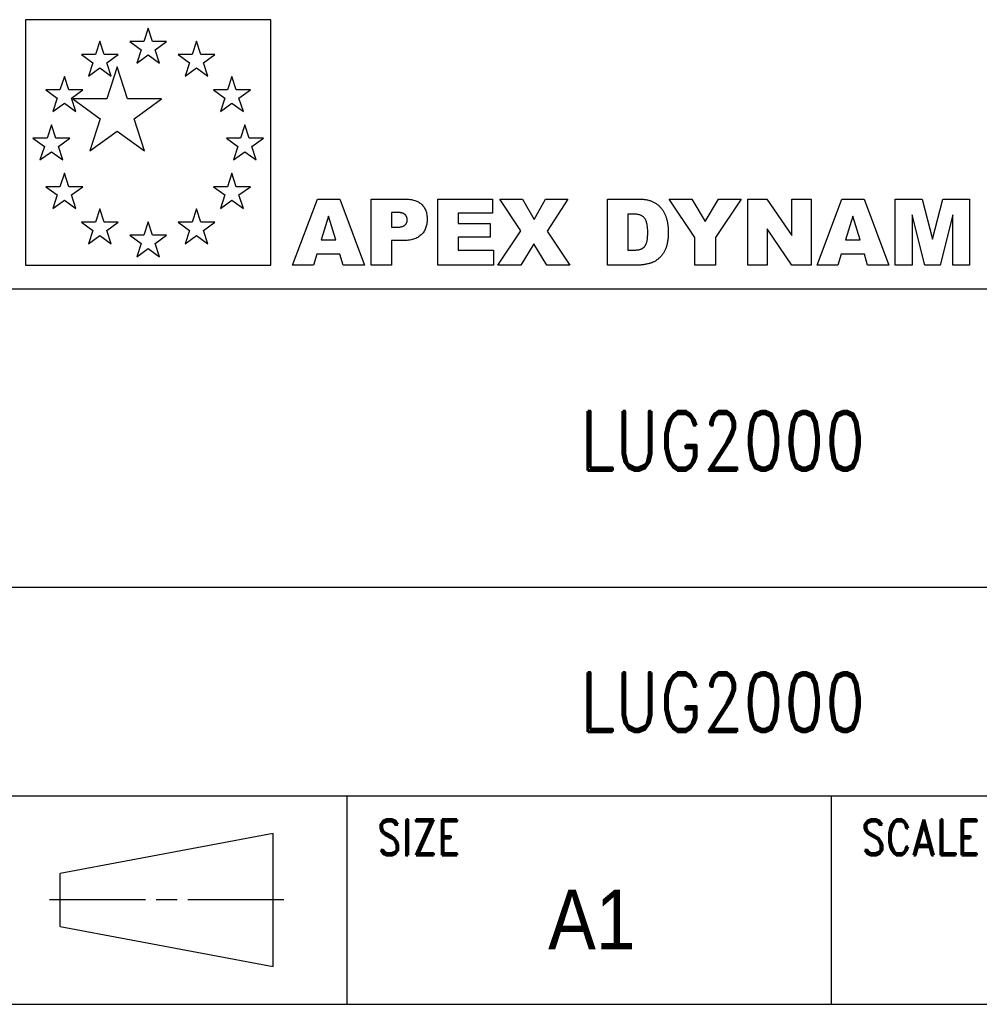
# Model space of a CAD drawing. Header units: millimetres. Extents: x 10 to 831, y 10 to 584.
# Tile 3 of 5: x 670 to 762, y 10 to 104. Entities that reach past the tile are written whole.
import ezdxf
from ezdxf.enums import TextEntityAlignment as Align

# ---------------------------------------------------------------- set-up
doc = ezdxf.new("R2010")
doc.units = ezdxf.units.MM
doc.header["$LTSCALE"] = 46.255
doc.layers.get('0').update_dxf_attribs({"linetype": 'CONTINUOUS'})
doc.styles.get("Standard").update_dxf_attribs({"font": 'romand.shx', "width": 0.7, "bigfont": 'chineset.shx'})
doc.styles.add('TEXTSTYLE_1', font='txt', dxfattribs={"width": 0.897536})

msp = doc.modelspace()

# ---------------------------------------------------------------- linework, layer by layer
at = {"color": 4, "linetype": 'Continuous'}
for p, q in [((694.193, 103.554), (670.868, 103.554)), ((670.868, 103.554), (670.868, 80.229)), ((694.193, 80.229), (694.193, 103.554)), ((682.531, 102.754), (682.117, 101.482)), ((682.943, 101.482), (682.531, 102.754)), ((677.932, 101.521), (677.519, 100.25)), ((678.344, 100.25), (677.932, 101.521)), ((682.117, 101.482), (680.781, 101.482)), ((680.781, 101.482), (681.862, 100.697)), ((684.28, 101.482), (682.943, 101.482)), ((683.199, 100.697), (684.28, 101.482)), ((687.129, 101.521), (686.717, 100.25)), ((687.542, 100.25), (687.129, 101.521)), ((677.519, 100.25), (676.182, 100.25)), ((676.182, 100.25), (677.263, 99.465)), ((679.681, 100.25), (678.344, 100.25)), ((678.6, 99.465), (679.681, 100.25)), ((681.862, 100.697), (681.449, 99.426)), ((681.449, 99.426), (682.531, 100.211)), ((682.531, 100.211), (683.612, 99.426)), ((683.612, 99.426), (683.199, 100.697)), ((686.717, 100.25), (685.38, 100.25)), ((685.38, 100.25), (686.461, 99.465)), ((688.879, 100.25), (687.542, 100.25)), ((687.798, 99.465), (688.879, 100.25)), ((677.263, 99.465), (676.85, 98.193)), ((679.013, 98.193), (678.6, 99.465)), ((686.461, 99.465), (686.048, 98.193)), ((688.211, 98.193), (687.798, 99.465)), ((676.85, 98.193), (677.932, 98.979)), ((677.932, 98.979), (679.013, 98.193)), ((679.587, 99.074), (678.596, 96.024)), ((680.578, 96.024), (679.587, 99.074)), ((686.048, 98.193), (687.129, 98.979)), ((687.129, 98.979), (688.211, 98.193)), ((674.565, 98.155), (674.152, 96.883)), ((674.978, 96.883), (674.565, 98.155)), ((690.496, 98.155), (690.083, 96.883)), ((690.909, 96.883), (690.496, 98.155)), ((674.152, 96.883), (672.815, 96.883)), ((672.815, 96.883), (673.897, 96.098)), ((676.314, 96.883), (674.978, 96.883)), ((675.233, 96.098), (676.314, 96.883)), ((690.083, 96.883), (688.747, 96.883)), ((688.747, 96.883), (689.828, 96.098)), ((692.246, 96.883), (690.909, 96.883)), ((691.164, 96.098), (692.246, 96.883)), ((673.897, 96.098), (673.483, 94.827)), ((673.483, 94.827), (674.565, 95.612)), ((674.565, 95.612), (675.646, 94.827)), ((675.646, 94.827), (675.233, 96.098)), ((678.596, 96.024), (675.388, 96.024)), ((675.388, 96.024), (677.983, 94.138)), ((683.786, 96.024), (680.578, 96.024)), ((681.191, 94.138), (683.786, 96.024)), ((689.828, 96.098), (689.415, 94.827)), ((689.415, 94.827), (690.496, 95.612)), ((690.496, 95.612), (691.578, 94.827)), ((691.578, 94.827), (691.164, 96.098)), ((673.333, 93.556), (672.92, 92.284)), ((673.746, 92.284), (673.333, 93.556)), ((677.983, 94.138), (676.992, 91.087)), ((682.182, 91.087), (681.191, 94.138)), ((691.728, 93.556), (691.315, 92.284)), ((692.141, 92.284), (691.728, 93.556)), ((676.992, 91.087), (679.587, 92.973)), ((679.587, 92.973), (682.182, 91.087)), ((672.92, 92.284), (671.583, 92.284)), ((671.583, 92.284), (672.664, 91.499)), ((675.082, 92.284), (673.746, 92.284)), ((674.001, 91.499), (675.082, 92.284)), ((691.315, 92.284), (689.979, 92.284)), ((689.979, 92.284), (691.06, 91.499)), ((693.478, 92.284), (692.141, 92.284)), ((692.397, 91.499), (693.478, 92.284)), ((672.664, 91.499), (672.251, 90.228)), ((672.251, 90.228), (673.333, 91.013)), ((673.333, 91.013), (674.414, 90.228)), ((674.414, 90.228), (674.001, 91.499)), ((691.06, 91.499), (690.647, 90.228)), ((690.647, 90.228), (691.728, 91.013)), ((691.728, 91.013), (692.81, 90.228)), ((692.81, 90.228), (692.397, 91.499)), ((674.565, 88.957), (674.152, 87.685)), ((674.978, 87.685), (674.565, 88.957)), ((690.496, 88.957), (690.083, 87.685)), ((690.909, 87.685), (690.496, 88.957)), ((674.152, 87.685), (672.815, 87.685)), ((672.815, 87.685), (673.897, 86.9)), ((676.314, 87.685), (674.978, 87.685)), ((675.233, 86.9), (676.314, 87.685)), ((690.083, 87.685), (688.747, 87.685)), ((688.747, 87.685), (689.828, 86.9)), ((692.246, 87.685), (690.909, 87.685)), ((691.164, 86.9), (692.246, 87.685)), ((673.897, 86.9), (673.483, 85.629)), ((673.483, 85.629), (674.565, 86.414)), ((674.565, 86.414), (675.646, 85.629)), ((675.646, 85.629), (675.233, 86.9)), ((689.828, 86.9), (689.415, 85.629)), ((689.415, 85.629), (690.496, 86.414)), ((690.496, 86.414), (691.578, 85.629)), ((691.578, 85.629), (691.164, 86.9)), ((696.259, 80.232), (698.62, 86.515)), ((698.62, 86.515), (700.737, 86.515)), ((700.737, 86.515), (703.1, 80.232)), ((703.713, 86.515), (706.94, 86.515)), ((703.713, 80.232), (703.713, 86.515)), ((706.94, 86.515), (707.069, 86.513)), ((707.069, 86.513), (707.195, 86.507)), ((707.195, 86.507), (707.316, 86.497)), ((707.316, 86.497), (707.434, 86.484)), ((707.434, 86.484), (707.547, 86.466)), ((707.547, 86.466), (707.656, 86.445)), ((707.656, 86.445), (707.761, 86.419)), ((707.761, 86.419), (707.861, 86.39)), ((707.861, 86.39), (707.958, 86.356)), ((707.958, 86.356), (708.051, 86.319)), ((708.051, 86.319), (708.139, 86.278)), ((708.139, 86.278), (708.223, 86.233)), ((708.223, 86.233), (708.303, 86.184)), ((708.303, 86.184), (708.379, 86.131)), ((708.379, 86.131), (708.451, 86.074)), ((708.451, 86.074), (708.518, 86.014)), ((710.056, 86.515), (715.258, 86.515)), ((710.056, 80.232), (710.056, 86.515)), ((715.258, 86.515), (715.258, 85.174)), ((715.966, 86.515), (718.103, 86.515)), ((717.936, 83.506), (715.966, 86.515)), ((718.103, 86.515), (719.218, 84.583)), ((719.218, 84.583), (720.297, 86.515)), ((720.297, 86.515), (722.416, 86.515)), ((722.416, 86.515), (720.461, 83.472)), ((726.178, 86.515), (729.063, 86.515)), ((726.178, 80.232), (726.178, 86.515)), ((729.063, 86.515), (729.168, 86.514)), ((729.168, 86.514), (729.271, 86.512)), ((729.271, 86.512), (729.371, 86.507)), ((729.371, 86.507), (729.468, 86.501)), ((729.468, 86.501), (729.564, 86.492)), ((729.564, 86.492), (729.656, 86.483)), ((729.656, 86.483), (729.746, 86.471)), ((729.746, 86.471), (729.833, 86.457)), ((729.833, 86.457), (729.918, 86.442)), ((729.918, 86.442), (730, 86.425)), ((730, 86.425), (730.08, 86.406)), ((730.08, 86.406), (730.157, 86.385)), ((730.157, 86.385), (730.232, 86.362)), ((730.232, 86.362), (730.304, 86.338)), ((730.304, 86.338), (730.374, 86.312)), ((730.374, 86.312), (730.441, 86.284)), ((730.441, 86.284), (730.506, 86.254)), ((730.506, 86.254), (730.569, 86.223)), ((730.569, 86.223), (730.631, 86.19)), ((730.631, 86.19), (730.692, 86.155)), ((730.692, 86.155), (730.751, 86.119)), ((730.751, 86.119), (730.809, 86.082)), ((730.809, 86.082), (730.865, 86.042)), ((732.046, 86.515), (734.202, 86.515)), ((734.493, 82.864), (732.046, 86.515)), ((734.202, 86.515), (735.47, 84.394)), ((735.47, 84.394), (736.739, 86.515)), ((738.882, 86.515), (736.439, 82.864)), ((736.739, 86.515), (738.882, 86.515)), ((739.519, 86.515), (741.334, 86.515)), ((739.519, 80.232), (739.519, 86.515)), ((741.334, 86.515), (743.699, 83.039)), ((743.699, 86.515), (745.529, 86.515)), ((743.699, 83.039), (743.699, 86.515)), ((745.529, 86.515), (745.529, 80.232)), ((746.098, 80.232), (748.459, 86.515)), ((748.459, 86.515), (750.576, 86.515)), ((750.576, 86.515), (752.939, 80.232)), ((753.538, 86.515), (756.092, 86.515)), ((753.538, 80.232), (753.538, 86.515)), ((756.092, 86.515), (757.078, 82.693)), ((757.078, 82.693), (758.06, 86.515)), ((758.06, 86.515), (760.605, 86.515)), ((760.605, 86.515), (760.605, 80.232)), ((677.932, 85.59), (677.519, 84.319)), ((678.344, 84.319), (677.932, 85.59)), ((687.129, 85.59), (686.717, 84.319)), ((687.542, 84.319), (687.129, 85.59)), ((706.283, 85.237), (705.663, 85.238)), ((705.663, 85.238), (705.663, 83.837)), ((706.346, 85.235), (706.283, 85.237)), ((706.408, 85.231), (706.346, 85.235)), ((706.466, 85.225), (706.408, 85.231)), ((706.522, 85.218), (706.466, 85.225)), ((706.575, 85.209), (706.522, 85.218)), ((706.626, 85.198), (706.575, 85.209)), ((706.673, 85.186), (706.626, 85.198)), ((706.718, 85.173), (706.673, 85.186)), ((706.76, 85.157), (706.718, 85.173)), ((706.8, 85.14), (706.76, 85.157)), ((706.836, 85.122), (706.8, 85.14)), ((708.518, 86.014), (708.582, 85.949)), ((708.582, 85.949), (708.641, 85.882)), ((708.641, 85.882), (708.697, 85.811)), ((708.697, 85.811), (708.748, 85.737)), ((708.748, 85.737), (708.795, 85.659)), ((708.795, 85.659), (708.838, 85.578)), ((708.838, 85.578), (708.877, 85.494)), ((708.877, 85.494), (708.912, 85.406)), ((708.912, 85.406), (708.943, 85.315)), ((708.943, 85.315), (708.97, 85.221)), ((708.97, 85.221), (708.992, 85.124)), ((715.258, 85.174), (712.001, 85.174)), ((712.001, 85.174), (712.001, 84.175)), ((730.865, 86.042), (730.92, 86.002)), ((730.92, 86.002), (730.974, 85.959)), ((730.974, 85.959), (731.026, 85.916)), ((731.026, 85.916), (731.077, 85.87)), ((731.077, 85.87), (731.126, 85.823)), ((731.126, 85.823), (731.174, 85.775)), ((731.174, 85.775), (731.22, 85.725)), ((731.22, 85.725), (731.265, 85.673)), ((731.265, 85.673), (731.308, 85.62)), ((731.308, 85.62), (731.351, 85.565)), ((731.351, 85.565), (731.391, 85.509)), ((731.391, 85.509), (731.43, 85.452)), ((731.43, 85.452), (731.468, 85.394)), ((731.468, 85.394), (731.504, 85.335)), ((731.504, 85.335), (731.539, 85.275)), ((731.539, 85.275), (731.572, 85.213)), ((731.572, 85.213), (731.604, 85.151)), ((731.604, 85.151), (731.634, 85.087)), ((677.519, 84.319), (676.182, 84.319)), ((676.182, 84.319), (677.263, 83.533)), ((679.681, 84.319), (678.344, 84.319)), ((678.6, 83.533), (679.681, 84.319)), ((682.53, 84.357), (682.117, 83.086)), ((682.943, 83.086), (682.53, 84.357)), ((686.717, 84.319), (685.38, 84.319)), ((685.38, 84.319), (686.461, 83.533)), ((688.879, 84.319), (687.542, 84.319)), ((687.798, 83.533), (688.879, 84.319)), ((699.658, 84.887), (698.967, 82.628)), ((700.352, 82.628), (699.658, 84.887)), ((706.87, 85.102), (706.836, 85.122)), ((706.902, 85.08), (706.87, 85.102)), ((706.93, 85.057), (706.902, 85.08)), ((706.956, 85.032), (706.93, 85.057)), ((706.98, 85.006), (706.956, 85.032)), ((707.002, 84.979), (706.98, 85.006)), ((707.023, 84.952), (707.002, 84.979)), ((707.043, 84.924), (707.023, 84.952)), ((707.06, 84.895), (707.043, 84.924)), ((707.076, 84.865), (707.06, 84.895)), ((707.065, 84.193), (707.082, 84.223)), ((707.091, 84.835), (707.076, 84.865)), ((707.082, 84.223), (707.097, 84.254)), ((707.104, 84.804), (707.091, 84.835)), ((707.097, 84.254), (707.11, 84.285)), ((707.116, 84.772), (707.104, 84.804)), ((707.11, 84.285), (707.122, 84.318)), ((707.126, 84.74), (707.116, 84.772)), ((707.122, 84.318), (707.131, 84.351)), ((707.134, 84.706), (707.126, 84.74)), ((707.131, 84.351), (707.139, 84.385)), ((707.141, 84.673), (707.134, 84.706)), ((707.139, 84.385), (707.146, 84.42)), ((707.147, 84.638), (707.141, 84.673)), ((707.146, 84.42), (707.15, 84.456)), ((707.15, 84.603), (707.147, 84.638)), ((707.153, 84.567), (707.15, 84.603)), ((707.15, 84.456), (707.153, 84.493)), ((707.153, 84.53), (707.153, 84.567)), ((707.153, 84.493), (707.153, 84.53)), ((708.992, 85.124), (709.011, 85.023)), ((709.024, 84.245), (709.008, 84.137)), ((709.011, 85.023), (709.025, 84.919)), ((709.035, 84.356), (709.024, 84.245)), ((709.025, 84.919), (709.035, 84.812)), ((709.035, 84.812), (709.041, 84.701)), ((709.041, 84.47), (709.035, 84.356)), ((709.041, 84.701), (709.043, 84.587)), ((709.043, 84.587), (709.041, 84.47)), ((728.696, 85.09), (728.119, 85.092)), ((728.119, 85.092), (728.119, 81.66)), ((728.786, 85.086), (728.696, 85.09)), ((728.872, 85.079), (728.786, 85.086)), ((728.954, 85.069), (728.872, 85.079)), ((729.033, 85.056), (728.954, 85.069)), ((729.109, 85.04), (729.033, 85.056)), ((729.182, 85.021), (729.109, 85.04)), ((729.251, 85), (729.182, 85.021)), ((729.317, 84.975), (729.251, 85)), ((729.38, 84.948), (729.317, 84.975)), ((729.439, 84.917), (729.38, 84.948)), ((729.495, 84.884), (729.439, 84.917)), ((729.547, 84.848), (729.495, 84.884)), ((729.596, 84.81), (729.547, 84.848)), ((729.642, 84.768), (729.596, 84.81)), ((729.685, 84.723), (729.642, 84.768)), ((729.724, 84.675), (729.685, 84.723)), ((729.761, 84.621), (729.724, 84.675)), ((729.795, 84.563), (729.761, 84.621)), ((729.827, 84.5), (729.795, 84.563)), ((729.856, 84.431), (729.827, 84.5)), ((729.883, 84.358), (729.856, 84.431)), ((729.907, 84.28), (729.883, 84.358)), ((729.928, 84.197), (729.907, 84.28)), ((731.634, 85.087), (731.663, 85.023)), ((731.663, 85.023), (731.691, 84.957)), ((731.691, 84.957), (731.716, 84.89)), ((731.716, 84.89), (731.741, 84.822)), ((731.741, 84.822), (731.764, 84.753)), ((731.764, 84.753), (731.786, 84.683)), ((731.786, 84.683), (731.806, 84.612)), ((731.806, 84.612), (731.824, 84.54)), ((731.824, 84.54), (731.842, 84.467)), ((731.842, 84.467), (731.858, 84.394)), ((731.858, 84.394), (731.873, 84.32)), ((731.873, 84.32), (731.887, 84.246)), ((731.887, 84.246), (731.9, 84.171)), ((749.496, 84.887), (748.806, 82.628)), ((750.191, 82.628), (749.496, 84.887)), ((756.354, 80.232), (755.128, 85.023)), ((755.128, 85.023), (755.128, 80.232)), ((759.02, 85.023), (757.789, 80.232)), ((759.02, 80.232), (759.02, 85.023)), ((677.263, 83.533), (676.85, 82.262)), ((679.013, 82.262), (678.6, 83.533)), ((686.461, 83.533), (686.048, 82.262)), ((688.211, 82.262), (687.798, 83.533)), ((705.663, 83.837), (706.138, 83.837)), ((706.138, 83.837), (706.207, 83.837)), ((706.207, 83.837), (706.273, 83.84)), ((706.273, 83.84), (706.337, 83.843)), ((706.337, 83.843), (706.398, 83.849)), ((706.398, 83.849), (706.456, 83.856)), ((706.456, 83.856), (706.512, 83.864)), ((706.512, 83.864), (706.565, 83.874)), ((706.565, 83.874), (706.616, 83.885)), ((706.616, 83.885), (706.664, 83.898)), ((706.664, 83.898), (706.709, 83.912)), ((706.709, 83.912), (706.752, 83.928)), ((706.752, 83.928), (706.792, 83.946)), ((706.792, 83.946), (706.83, 83.965)), ((706.83, 83.965), (706.865, 83.986)), ((706.865, 83.986), (706.897, 84.008)), ((706.897, 84.008), (706.927, 84.031)), ((706.927, 84.031), (706.954, 84.056)), ((706.954, 84.056), (706.98, 84.082)), ((706.98, 84.082), (707.004, 84.108)), ((707.004, 84.108), (707.026, 84.136)), ((707.026, 84.136), (707.046, 84.164)), ((707.046, 84.164), (707.065, 84.193)), ((708.666, 83.314), (708.606, 83.24)), ((708.722, 83.393), (708.666, 83.314)), ((708.773, 83.474), (708.722, 83.393)), ((708.82, 83.559), (708.773, 83.474)), ((708.863, 83.647), (708.82, 83.559)), ((708.901, 83.739), (708.863, 83.647)), ((708.934, 83.833), (708.901, 83.739)), ((708.963, 83.931), (708.934, 83.833)), ((708.988, 84.032), (708.963, 83.931)), ((709.008, 84.137), (708.988, 84.032)), ((712.001, 84.175), (715.022, 84.175)), ((715.022, 84.175), (715.022, 82.893)), ((715.768, 80.232), (717.936, 83.506)), ((720.461, 83.472), (722.6, 80.232)), ((729.947, 84.109), (729.928, 84.197)), ((729.964, 84.017), (729.947, 84.109)), ((729.978, 83.919), (729.964, 84.017)), ((729.989, 83.816), (729.978, 83.919)), ((729.998, 83.709), (729.989, 83.816)), ((730.004, 83.596), (729.998, 83.709)), ((730.008, 83.479), (730.004, 83.596)), ((730.007, 83.174), (730.009, 83.264)), ((730.009, 83.357), (730.008, 83.479)), ((730.009, 83.264), (730.009, 83.357)), ((731.9, 84.171), (731.911, 84.096)), ((731.911, 84.096), (731.921, 84.021)), ((731.921, 84.021), (731.93, 83.944)), ((731.93, 83.944), (731.938, 83.867)), ((731.938, 83.867), (731.945, 83.79)), ((731.945, 83.79), (731.95, 83.712)), ((731.95, 83.712), (731.954, 83.633)), ((731.954, 83.633), (731.957, 83.555)), ((731.959, 83.271), (731.956, 83.15)), ((731.957, 83.555), (731.959, 83.475)), ((731.959, 83.475), (731.959, 83.395)), ((731.959, 83.395), (731.959, 83.271)), ((743.699, 80.232), (741.345, 83.682)), ((741.345, 83.682), (741.345, 80.232)), ((676.85, 82.262), (677.932, 83.048)), ((677.932, 83.048), (679.013, 82.262)), ((682.117, 83.086), (680.781, 83.086)), ((680.781, 83.086), (681.862, 82.301)), ((684.28, 83.086), (682.943, 83.086)), ((683.199, 82.301), (684.28, 83.086)), ((686.048, 82.262), (687.129, 83.048)), ((687.129, 83.048), (688.211, 82.262)), ((698.967, 82.628), (700.352, 82.628)), ((706.869, 82.566), (705.663, 82.564)), ((705.663, 82.564), (705.663, 80.232)), ((707.009, 82.572), (706.869, 82.566)), ((707.144, 82.583), (707.009, 82.572)), ((707.274, 82.597), (707.144, 82.583)), ((707.4, 82.616), (707.274, 82.597)), ((707.521, 82.639), (707.4, 82.616)), ((707.637, 82.666), (707.521, 82.639)), ((707.748, 82.698), (707.637, 82.666)), ((707.855, 82.733), (707.748, 82.698)), ((707.957, 82.773), (707.855, 82.733)), ((708.055, 82.817), (707.957, 82.773)), ((708.148, 82.865), (708.055, 82.817)), ((708.236, 82.917), (708.148, 82.865)), ((708.319, 82.974), (708.236, 82.917)), ((708.398, 83.034), (708.319, 82.974)), ((708.471, 83.099), (708.398, 83.034)), ((708.541, 83.168), (708.471, 83.099)), ((708.606, 83.24), (708.541, 83.168)), ((715.022, 82.893), (712.001, 82.893)), ((712.001, 82.893), (712.001, 81.656)), ((729.882, 82.309), (729.899, 82.356)), ((729.899, 82.356), (729.914, 82.406)), ((729.914, 82.406), (729.928, 82.46)), ((729.928, 82.46), (729.941, 82.516)), ((729.941, 82.516), (729.953, 82.576)), ((729.953, 82.576), (729.964, 82.64)), ((729.964, 82.64), (729.973, 82.706)), ((729.973, 82.706), (729.982, 82.776)), ((729.982, 82.776), (729.989, 82.849)), ((729.989, 82.849), (729.995, 82.926)), ((729.995, 82.926), (730, 83.005)), ((730, 83.005), (730.004, 83.088)), ((730.004, 83.088), (730.007, 83.174)), ((731.887, 82.405), (731.87, 82.312)), ((731.902, 82.501), (731.887, 82.405)), ((731.916, 82.6), (731.902, 82.501)), ((731.927, 82.703), (731.916, 82.6)), ((731.937, 82.809), (731.927, 82.703)), ((731.945, 82.92), (731.937, 82.809)), ((731.952, 83.033), (731.945, 82.92)), ((731.956, 83.15), (731.952, 83.033)), ((734.493, 80.232), (734.493, 82.864)), ((736.439, 82.864), (736.439, 80.232)), ((748.806, 82.628), (750.191, 82.628)), ((681.862, 82.301), (681.449, 81.03)), ((681.449, 81.03), (682.53, 81.815)), ((682.53, 81.815), (683.612, 81.03)), ((683.612, 81.03), (683.199, 82.301)), ((712.001, 81.656), (715.353, 81.656)), ((715.353, 81.656), (715.353, 80.232)), ((719.18, 82.251), (717.936, 80.232)), ((720.419, 80.232), (719.18, 82.251)), ((728.119, 81.66), (728.595, 81.66)), ((728.595, 81.66), (728.67, 81.66)), ((728.67, 81.66), (728.742, 81.662)), ((728.742, 81.662), (728.811, 81.664)), ((728.811, 81.664), (728.878, 81.668)), ((728.878, 81.668), (728.942, 81.673)), ((728.942, 81.673), (729.003, 81.679)), ((729.003, 81.679), (729.061, 81.685)), ((729.061, 81.685), (729.116, 81.693)), ((729.116, 81.693), (729.169, 81.702)), ((729.169, 81.702), (729.219, 81.712)), ((729.219, 81.712), (729.266, 81.723)), ((729.266, 81.723), (729.311, 81.735)), ((729.311, 81.735), (729.352, 81.748)), ((729.352, 81.748), (729.391, 81.763)), ((729.391, 81.763), (729.427, 81.778)), ((729.427, 81.778), (729.461, 81.795)), ((729.461, 81.795), (729.493, 81.812)), ((729.493, 81.812), (729.523, 81.831)), ((729.523, 81.831), (729.553, 81.852)), ((729.553, 81.852), (729.582, 81.874)), ((729.582, 81.874), (729.611, 81.898)), ((729.611, 81.898), (729.638, 81.924)), ((729.638, 81.924), (729.665, 81.951)), ((729.665, 81.951), (729.69, 81.98)), ((729.69, 81.98), (729.715, 82.01)), ((729.715, 82.01), (729.739, 82.042)), ((729.739, 82.042), (729.762, 82.075)), ((729.762, 82.075), (729.784, 82.11)), ((729.784, 82.11), (729.806, 82.147)), ((729.806, 82.147), (729.826, 82.185)), ((729.826, 82.185), (729.846, 82.224)), ((729.846, 82.224), (729.865, 82.266)), ((729.865, 82.266), (729.882, 82.309)), ((731.534, 81.442), (731.496, 81.381)), ((731.57, 81.503), (731.534, 81.442)), ((731.605, 81.566), (731.57, 81.503)), ((731.638, 81.631), (731.605, 81.566)), ((731.67, 81.697), (731.638, 81.631)), ((731.701, 81.764), (731.67, 81.697)), ((731.73, 81.833), (731.701, 81.764)), ((731.758, 81.904), (731.73, 81.833)), ((731.784, 81.978), (731.758, 81.904)), ((731.808, 82.057), (731.784, 81.978)), ((731.83, 82.138), (731.808, 82.057)), ((731.851, 82.224), (731.83, 82.138)), ((731.87, 82.312), (731.851, 82.224)), ((698.547, 81.269), (698.243, 80.232)), ((700.759, 81.269), (698.547, 81.269)), ((701.068, 80.232), (700.759, 81.269)), ((730.393, 80.459), (730.336, 80.438)), ((730.45, 80.481), (730.393, 80.459)), ((730.506, 80.506), (730.45, 80.481)), ((730.562, 80.532), (730.506, 80.506)), ((730.617, 80.56), (730.562, 80.532)), ((730.672, 80.591), (730.617, 80.56)), ((730.727, 80.623), (730.672, 80.591)), ((730.78, 80.657), (730.727, 80.623)), ((730.834, 80.693), (730.78, 80.657)), ((730.887, 80.731), (730.834, 80.693)), ((730.939, 80.771), (730.887, 80.731)), ((730.991, 80.814), (730.939, 80.771)), ((731.043, 80.857), (730.991, 80.814)), ((731.093, 80.904), (731.043, 80.857)), ((731.144, 80.951), (731.093, 80.904)), ((731.193, 81), (731.144, 80.951)), ((731.24, 81.05), (731.193, 81)), ((731.286, 81.101), (731.24, 81.05)), ((731.331, 81.155), (731.286, 81.101)), ((731.374, 81.209), (731.331, 81.155)), ((731.416, 81.265), (731.374, 81.209)), ((731.457, 81.323), (731.416, 81.265)), ((731.496, 81.381), (731.457, 81.323)), ((748.386, 81.269), (748.082, 80.232)), ((750.598, 81.269), (748.386, 81.269)), ((750.906, 80.232), (750.598, 81.269)), ((670.868, 80.229), (694.193, 80.229)), ((698.243, 80.232), (696.259, 80.232)), ((703.1, 80.232), (701.068, 80.232)), ((705.663, 80.232), (703.713, 80.232)), ((715.353, 80.232), (710.056, 80.232)), ((717.936, 80.232), (715.768, 80.232)), ((722.6, 80.232), (720.419, 80.232)), ((729.128, 80.233), (726.178, 80.232)), ((729.194, 80.235), (729.128, 80.233)), ((729.262, 80.238), (729.194, 80.235)), ((729.33, 80.243), (729.262, 80.238)), ((729.399, 80.249), (729.33, 80.243)), ((729.469, 80.256), (729.399, 80.249)), ((729.54, 80.265), (729.469, 80.256)), ((729.611, 80.275), (729.54, 80.265)), ((729.684, 80.286), (729.611, 80.275)), ((729.758, 80.299), (729.684, 80.286)), ((729.833, 80.313), (729.758, 80.299)), ((729.908, 80.328), (729.833, 80.313)), ((729.985, 80.345), (729.908, 80.328)), ((730.062, 80.363), (729.985, 80.345)), ((730.141, 80.383), (730.062, 80.363)), ((730.22, 80.403), (730.141, 80.383)), ((730.278, 80.42), (730.22, 80.403)), ((730.336, 80.438), (730.278, 80.42)), ((736.439, 80.232), (734.493, 80.232)), ((741.345, 80.232), (739.519, 80.232)), ((745.529, 80.232), (743.699, 80.232)), ((748.082, 80.232), (746.098, 80.232)), ((752.939, 80.232), (750.906, 80.232)), ((755.128, 80.232), (753.538, 80.232)), ((757.789, 80.232), (756.354, 80.232)), ((760.605, 80.232), (759.02, 80.232))]:
    msp.add_line(p, q, dxfattribs=at)
at = {"color": 3, "linetype": 'Continuous'}
for p, q in [((831, 77.958), (535.806, 77.958)), ((649.07, 49.642), (831, 49.642)), ((649.07, 29.821), (831, 29.821)), ((701.454, 10), (701.454, 29.821)), ((747.468, 10), (747.468, 29.821)), ((694.403, 26.232), (674.175, 22.439)), ((694.403, 13.589), (694.403, 26.232)), ((674.175, 17.382), (674.175, 22.439)), ((674.175, 17.382), (694.403, 13.589))]:
    msp.add_line(p, q, dxfattribs=at)
at = {"color": 7, "linetype": 'Continuous'}
for p, q in [((682.266, 19.911), (673.163, 19.911)), ((685.3, 19.911), (683.278, 19.911)), ((695.414, 19.911), (686.312, 19.911))]:
    msp.add_line(p, q, dxfattribs=at)
at = {"color": 1, "linetype": 'Continuous'}
msp.add_line((10, 10), (831, 10), dxfattribs=at)

# ---------------------------------------------------------------- texts
at = {"color": 2, "linetype": 'Continuous', "width": 0.8}
for p in [(737.13, 60.71), (737.13, 35.878)]:
    msp.add_text('LUG2000', height=5.656, dxfattribs=at).set_placement(p, align=Align.CENTER)
for s, p in [('SIZE', (704.286, 24.158)), ('SCALE', (750.299, 24.158))]:
    msp.add_text(s, height=3.3979, dxfattribs=at).set_placement(p)
at = {"color": 2, "linetype": 'Continuous', "style": 'TEXTSTYLE_1', "width": 0.897536}
msp.add_text('A1', height=5.656, dxfattribs=at).set_placement((724.698, 15.226), align=Align.CENTER)

doc.saveas('drawing.dxf')
